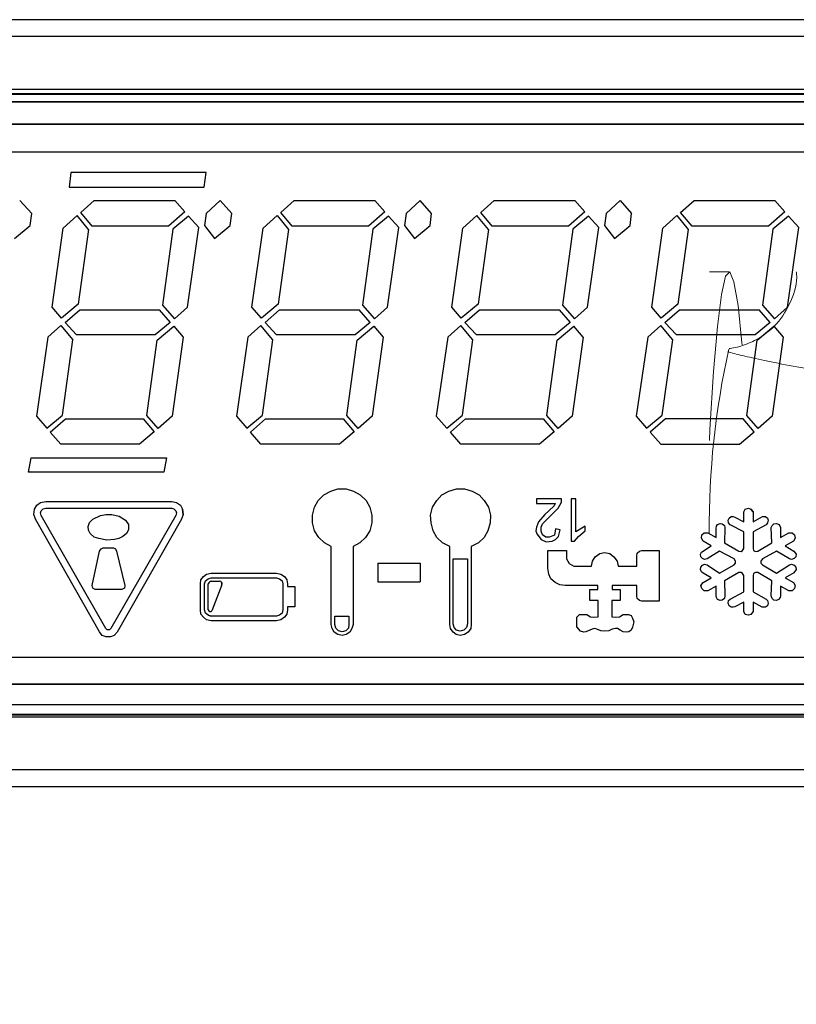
# Model space of a CAD drawing. Header units: millimetres. Extents: x -848 to 77789, y -17557 to 12238.
# Tile 16 of 79: x 71373 to 71474, y -12398 to -12271. Entities that reach past the tile are written whole.
import ezdxf
from ezdxf import colors
from ezdxf.entities.mleader import LeaderData, LeaderLine
from ezdxf.math import Vec2, Vec3

# ---------------------------------------------------------------- set-up
doc = ezdxf.new("R2010")
doc.units = ezdxf.units.MM
doc.layers.add('RR_IWK_opisy_piony', color=7, linetype='Continuous', lineweight=13)
doc.styles.add('Garamond', font='GARA.TTF')

# ---------------------------------------------------------------- blocks, each defined once
blk = doc.blocks.new('A$C661458EC')
at = {"color": 7, "linetype": 'Continuous', "lineweight": 25}
for p, q in [((3.5722, -5.3723), (-3.6694, -5.3723)), ((3.5839, -5.4206), (-3.6811, -5.4206)), ((-2.7661, -5.5715), (2.6689, -5.5715)), ((-2.7626, -5.5839), (2.6654, -5.5839)), ((2.6654, -5.5865), (-2.7626, -5.5865)), ((-2.8814, -5.6079), (2.7838, -5.6079)), ((2.7838, -5.6079), (-2.8814, -5.6079)), ((-2.7736, -5.6723), (2.6764, -5.6723)), ((2.6764, -5.6723), (-2.7736, -5.6723)), ((2.6764, -5.7526), (-2.7736, -5.7526)), ((-0.4923, -5.8106), (-0.4969, -5.8527)), ((-0.1035, -5.8106), (-0.4923, -5.8106)), ((-0.1099, -5.8527), (-0.1035, -5.8106)), ((-0.4969, -5.8527), (-0.1099, -5.8527)), ((-0.6388, -5.8912), (-0.6043, -5.9285)), ((-0.4637, -5.9256), (-0.4251, -5.8912)), ((-0.4251, -5.8912), (-0.1934, -5.8912)), ((-0.1648, -5.9239), (-0.1934, -5.8912)), ((-0.0632, -5.8912), (-0.1035, -5.9285)), ((-0.0305, -5.9285), (-0.0632, -5.8912)), ((0.1101, -5.9256), (0.1487, -5.8912)), ((0.1487, -5.8912), (0.3804, -5.8912)), ((0.3804, -5.8912), (0.409, -5.9239)), ((0.5106, -5.8912), (0.4703, -5.9285)), ((0.5433, -5.9285), (0.5106, -5.8912)), ((0.684, -5.9256), (0.7225, -5.8912)), ((0.7225, -5.8912), (0.9542, -5.8912)), ((0.9542, -5.8912), (0.9828, -5.9239)), ((1.0844, -5.8912), (1.0441, -5.9285)), ((1.0844, -5.8912), (1.1171, -5.9285)), ((1.2578, -5.9256), (1.2963, -5.8912)), ((1.2963, -5.8912), (1.528, -5.8912)), ((1.528, -5.8912), (1.5566, -5.9239)), ((-0.609, -5.963), (-0.6043, -5.9285)), ((-0.431, -5.9647), (-0.4637, -5.9256)), ((-0.1648, -5.9239), (-0.2115, -5.9647)), ((-0.1035, -5.9285), (-0.1082, -5.963)), ((-0.0352, -5.963), (-0.0305, -5.9285)), ((0.1428, -5.9647), (0.1101, -5.9256)), ((0.409, -5.9239), (0.3623, -5.9647)), ((0.4703, -5.9285), (0.4656, -5.963)), ((0.5386, -5.963), (0.5433, -5.9285)), ((0.7166, -5.9647), (0.684, -5.9256)), ((0.9828, -5.9239), (0.9361, -5.9647)), ((1.0441, -5.9285), (1.0394, -5.963)), ((1.113, -5.963), (1.1171, -5.9285)), ((1.2905, -5.9647), (1.2578, -5.9256)), ((1.5566, -5.9239), (1.5099, -5.9647)), ((-0.5144, -5.9706), (-0.4742, -5.9344)), ((-0.4415, -5.9747), (-0.4742, -5.9344)), ((-0.1543, -5.9361), (-0.1992, -5.9735)), ((-0.1245, -5.9688), (-0.1543, -5.9361)), ((0.0594, -5.9706), (0.0996, -5.9344)), ((0.0996, -5.9344), (0.1323, -5.9747)), ((0.4195, -5.9361), (0.3746, -5.9735)), ((0.4493, -5.9688), (0.4195, -5.9361)), ((0.6332, -5.9706), (0.6734, -5.9344)), ((0.7061, -5.9747), (0.6734, -5.9344)), ((0.9933, -5.9361), (0.9484, -5.9735)), ((0.9933, -5.9361), (1.0231, -5.9688)), ((1.207, -5.9706), (1.2473, -5.9344)), ((1.2473, -5.9344), (1.2799, -5.9747)), ((1.5671, -5.9361), (1.5222, -5.9735)), ((1.5671, -5.9361), (1.5969, -5.9688)), ((-0.6534, -6.0003), (-0.609, -5.963)), ((-0.546, -6.1976), (-0.5144, -5.9706)), ((-0.4415, -5.9747), (-0.4713, -6.1889)), ((-0.2115, -5.9647), (-0.431, -5.9647)), ((-0.1992, -5.9735), (-0.229, -6.1918)), ((-0.1572, -6.1976), (-0.1245, -5.9688)), ((-0.1082, -5.963), (-0.0796, -6.0003)), ((-0.0796, -6.0003), (-0.0352, -5.963)), ((0.0278, -6.1976), (0.0594, -5.9706)), ((0.1323, -5.9747), (0.1026, -6.1889)), ((0.3623, -5.9647), (0.1428, -5.9647)), ((0.3746, -5.9735), (0.3448, -6.1918)), ((0.4166, -6.1976), (0.4493, -5.9688)), ((0.4656, -5.963), (0.4942, -6.0003)), ((0.4942, -6.0003), (0.5386, -5.963)), ((0.6016, -6.1976), (0.6332, -5.9706)), ((0.7061, -5.9747), (0.6764, -6.1889)), ((0.9361, -5.9647), (0.7166, -5.9647)), ((0.9484, -5.9735), (0.9186, -6.1918)), ((0.9904, -6.1976), (1.0231, -5.9688)), ((1.0394, -5.963), (1.068, -6.0003)), ((1.068, -6.0003), (1.113, -5.963)), ((1.1755, -6.1976), (1.207, -5.9706)), ((1.2799, -5.9747), (1.2502, -6.1889)), ((1.5099, -5.9647), (1.2905, -5.9647)), ((1.5222, -5.9735), (1.4924, -6.1918)), ((1.5642, -6.1976), (1.5969, -5.9688)), ((-0.5191, -6.2292), (-0.546, -6.1976)), ((-0.4713, -6.1889), (-0.5191, -6.2292)), ((-0.5086, -6.2408), (-0.4666, -6.2052)), ((-0.4666, -6.2052), (-0.2383, -6.2052)), ((-0.2383, -6.2052), (-0.2068, -6.2408)), ((-0.229, -6.1918), (-0.1946, -6.2303)), ((-0.1946, -6.2303), (-0.1572, -6.1976)), ((0.0547, -6.2292), (0.0278, -6.1976)), ((0.1026, -6.1889), (0.0547, -6.2292)), ((0.0652, -6.2408), (0.1072, -6.2052)), ((0.1072, -6.2052), (0.3355, -6.2052)), ((0.367, -6.2408), (0.3355, -6.2052)), ((0.3448, -6.1918), (0.3792, -6.2303)), ((0.3792, -6.2303), (0.4166, -6.1976)), ((0.6285, -6.2292), (0.6016, -6.1976)), ((0.6764, -6.1889), (0.6285, -6.2292)), ((0.639, -6.2408), (0.681, -6.2052)), ((0.681, -6.2052), (0.9093, -6.2052)), ((0.9093, -6.2052), (0.9408, -6.2408)), ((0.9186, -6.1918), (0.9531, -6.2303)), ((0.9531, -6.2303), (0.9904, -6.1976)), ((1.2023, -6.2292), (1.1755, -6.1976)), ((1.2502, -6.1889), (1.2023, -6.2292)), ((1.2128, -6.2408), (1.2548, -6.2052)), ((1.2548, -6.2052), (1.4831, -6.2052)), ((1.5146, -6.2408), (1.4831, -6.2052)), ((1.4924, -6.1918), (1.5269, -6.2303)), ((1.5269, -6.2303), (1.5642, -6.1976)), ((-0.4759, -6.277), (-0.5086, -6.2408)), ((-0.2068, -6.2408), (-0.25, -6.277)), ((0.0979, -6.277), (0.0652, -6.2408)), ((0.367, -6.2408), (0.3238, -6.277)), ((0.6717, -6.277), (0.639, -6.2408)), ((0.9408, -6.2408), (0.8976, -6.277)), ((1.2455, -6.277), (1.2128, -6.2408)), ((1.5146, -6.2408), (1.4714, -6.277)), ((-0.5209, -6.2502), (-0.5582, -6.2829)), ((-0.5209, -6.2502), (-0.4864, -6.2905)), ((-0.2442, -6.2916), (-0.1963, -6.2514)), ((-0.1963, -6.2514), (-0.1695, -6.2829)), ((0.0529, -6.2502), (0.0156, -6.2829)), ((0.0874, -6.2905), (0.0529, -6.2502)), ((0.3296, -6.2916), (0.3775, -6.2514)), ((0.3775, -6.2514), (0.4043, -6.2829)), ((0.6273, -6.2502), (0.59, -6.2829)), ((0.6612, -6.2905), (0.6273, -6.2502)), ((0.9034, -6.2916), (0.9513, -6.2514)), ((0.9782, -6.2829), (0.9513, -6.2514)), ((1.2011, -6.2502), (1.1638, -6.2829)), ((1.235, -6.2905), (1.2011, -6.2502)), ((1.4772, -6.2916), (1.5251, -6.2514)), ((1.5251, -6.2514), (1.552, -6.2829)), ((-0.5582, -6.2829), (-0.5909, -6.5099)), ((-0.5162, -6.507), (-0.4864, -6.2905)), ((-0.25, -6.277), (-0.4759, -6.277)), ((-0.274, -6.5082), (-0.2442, -6.2916)), ((-0.1695, -6.2829), (-0.201, -6.5099)), ((0.0156, -6.2829), (-0.0171, -6.5099)), ((0.0576, -6.507), (0.0874, -6.2905)), ((0.3238, -6.277), (0.0979, -6.277)), ((0.2999, -6.5082), (0.3296, -6.2916)), ((0.4043, -6.2829), (0.3728, -6.5099)), ((0.59, -6.2829), (0.5567, -6.5099)), ((0.6314, -6.507), (0.6612, -6.2905)), ((0.8976, -6.277), (0.6717, -6.277)), ((0.8737, -6.5082), (0.9034, -6.2916)), ((0.9782, -6.2829), (0.9466, -6.5099)), ((1.1638, -6.2829), (1.1305, -6.5099)), ((1.2052, -6.507), (1.235, -6.2905)), ((1.4714, -6.277), (1.2455, -6.277)), ((1.4475, -6.5082), (1.4772, -6.2916)), ((1.552, -6.2829), (1.5204, -6.5099)), ((-0.5909, -6.5099), (-0.5611, -6.5444)), ((-0.5611, -6.5444), (-0.5162, -6.507)), ((-0.5518, -6.5561), (-0.5074, -6.5175)), ((-0.5074, -6.5175), (-0.2845, -6.5175)), ((-0.2845, -6.5175), (-0.2529, -6.5549)), ((-0.2413, -6.5456), (-0.274, -6.5082)), ((-0.201, -6.5099), (-0.2413, -6.5456)), ((-0.0171, -6.5099), (0.0127, -6.5444)), ((0.0127, -6.5444), (0.0576, -6.507)), ((0.0232, -6.5561), (0.0669, -6.5175)), ((0.0669, -6.5175), (0.2894, -6.5175)), ((0.2894, -6.5175), (0.3209, -6.5549)), ((0.3325, -6.5456), (0.2999, -6.5082)), ((0.3728, -6.5099), (0.3325, -6.5456)), ((0.5567, -6.5099), (0.5865, -6.5444)), ((0.5865, -6.5444), (0.6314, -6.507)), ((0.597, -6.5561), (0.6408, -6.5175)), ((0.6408, -6.5175), (0.8632, -6.5175)), ((0.8632, -6.5175), (0.8947, -6.5549)), ((0.9064, -6.5456), (0.8737, -6.5082)), ((0.9466, -6.5099), (0.9064, -6.5456)), ((1.1305, -6.5099), (1.1603, -6.5444)), ((1.1603, -6.5444), (1.2052, -6.507)), ((1.2146, -6.5175), (1.1708, -6.5561)), ((1.437, -6.5175), (1.2146, -6.5175)), ((1.4685, -6.5549), (1.437, -6.5175)), ((1.4802, -6.5456), (1.4475, -6.5082)), ((1.5204, -6.5099), (1.4802, -6.5456)), ((-0.5209, -6.5905), (-0.5518, -6.5561)), ((-0.2529, -6.5549), (-0.295, -6.5905)), ((0.0529, -6.5905), (0.0232, -6.5561)), ((0.3209, -6.5549), (0.2788, -6.5905)), ((0.6273, -6.5905), (0.597, -6.5561)), ((0.8947, -6.5549), (0.8527, -6.5905)), ((1.1708, -6.5561), (1.2011, -6.5905)), ((1.4265, -6.5905), (1.4685, -6.5549)), ((-0.295, -6.5905), (-0.5209, -6.5905)), ((0.2788, -6.5905), (0.0529, -6.5905)), ((0.8527, -6.5905), (0.6273, -6.5905)), ((1.2011, -6.5905), (1.4265, -6.5905)), ((-0.6131, -6.6711), (-0.6055, -6.6296)), ((-0.6055, -6.6296), (-0.2173, -6.6296)), ((-0.2173, -6.6296), (-0.2249, -6.6711)), ((-0.2249, -6.6711), (-0.6131, -6.6711)), ((0.2537, -6.7253), (0.2742, -6.7189)), ((0.2742, -6.7189), (0.2981, -6.7189)), ((0.2981, -6.7189), (0.3191, -6.7253)), ((0.5929, -6.7253), (0.6151, -6.7189)), ((0.6151, -6.7189), (0.6373, -6.7189)), ((0.6373, -6.7189), (0.66, -6.7253)), ((0.207, -6.7715), (0.2176, -6.7522)), ((0.2176, -6.7522), (0.2339, -6.7359)), ((0.2339, -6.7359), (0.2537, -6.7253)), ((0.3191, -6.7253), (0.3384, -6.7359)), ((0.3384, -6.7359), (0.3553, -6.7522)), ((0.3553, -6.7522), (0.3658, -6.7715)), ((0.5462, -6.7715), (0.5585, -6.7522)), ((0.5585, -6.7522), (0.573, -6.7359)), ((0.573, -6.7359), (0.5929, -6.7253)), ((0.66, -6.7253), (0.6793, -6.7359)), ((0.6793, -6.7359), (0.6945, -6.7522)), ((0.6945, -6.7522), (0.7061, -6.7715)), ((0.8439, -6.7475), (0.8439, -6.761)), ((0.9157, -6.7475), (0.8439, -6.7475)), ((0.9157, -6.7563), (0.9157, -6.7475)), ((0.9437, -6.7475), (0.9437, -6.8684)), ((0.9571, -6.7475), (0.9437, -6.7475)), ((0.9571, -6.8415), (0.9571, -6.7475)), ((-0.5985, -6.7925), (-0.5968, -6.7773)), ((-0.5968, -6.7773), (-0.5892, -6.7656)), ((-0.5892, -6.7656), (-0.5787, -6.758)), ((-0.5787, -6.758), (-0.5641, -6.7551)), ((-0.5775, -6.782), (-0.5717, -6.7761)), ((-0.5717, -6.7761), (-0.5641, -6.7744)), ((-0.5641, -6.7551), (-0.2022, -6.7551)), ((-0.5641, -6.7744), (-0.2022, -6.7744)), ((-0.2022, -6.7551), (-0.1887, -6.758)), ((-0.2022, -6.7744), (-0.1963, -6.7761)), ((-0.1963, -6.7761), (-0.1905, -6.782)), ((-0.1887, -6.758), (-0.1771, -6.7656)), ((-0.1771, -6.7656), (-0.1712, -6.7773)), ((-0.1712, -6.7773), (-0.1695, -6.7925)), ((-0.1695, -6.7925), (-0.1712, -6.7773)), ((0.2012, -6.7936), (0.207, -6.7715)), ((0.3658, -6.7715), (0.3717, -6.7936)), ((0.5404, -6.7936), (0.5462, -6.7715)), ((0.7061, -6.7715), (0.712, -6.7936)), ((0.8439, -6.761), (0.8976, -6.761)), ((0.8614, -6.8193), (0.9064, -6.7744)), ((0.8947, -6.7668), (0.8795, -6.782)), ((0.8976, -6.761), (0.8947, -6.7668)), ((0.9064, -6.7744), (0.9157, -6.7563)), ((1.4387, -6.7849), (1.4428, -6.7773)), ((1.4428, -6.7773), (1.4521, -6.7744)), ((1.4521, -6.7744), (1.4591, -6.7773)), ((1.4591, -6.7773), (1.4656, -6.7849)), ((1.4656, -6.7849), (1.4591, -6.7773)), ((-0.5938, -6.8059), (-0.5985, -6.7925)), ((-0.41, -7.1287), (-0.5938, -6.8059)), ((-0.5787, -6.7878), (-0.5775, -6.782)), ((-0.5775, -6.7954), (-0.5787, -6.7878)), ((-0.3919, -7.1194), (-0.5775, -6.7954)), ((-0.4386, -6.8147), (-0.4292, -6.8059)), ((-0.4292, -6.8059), (-0.407, -6.7954)), ((-0.407, -6.7954), (-0.3907, -6.7925)), ((-0.3907, -6.7925), (-0.3744, -6.7925)), ((-0.1905, -6.7954), (-0.3773, -7.1194)), ((-0.3744, -6.7925), (-0.3533, -6.7966)), ((-0.1741, -6.8059), (-0.3592, -7.1299)), ((-0.3533, -6.7966), (-0.3352, -6.8088)), ((-0.3352, -6.8088), (-0.3265, -6.8205)), ((-0.1905, -6.782), (-0.1887, -6.7878)), ((-0.1887, -6.7878), (-0.1905, -6.7954)), ((-0.1695, -6.7925), (-0.1741, -6.8059)), ((0.2012, -6.8164), (0.2012, -6.7936)), ((0.3717, -6.7936), (0.3717, -6.8164)), ((0.5421, -6.8164), (0.5404, -6.7936)), ((0.712, -6.7936), (0.7108, -6.8164)), ((0.8678, -6.7925), (0.8497, -6.8135)), ((0.8795, -6.782), (0.8678, -6.7925)), ((1.3938, -6.8088), (1.3967, -6.803)), ((1.3949, -6.8164), (1.3938, -6.8088)), ((1.3967, -6.803), (1.4025, -6.7983)), ((1.4025, -6.7983), (1.4084, -6.7983)), ((1.4084, -6.7983), (1.413, -6.8001)), ((1.413, -6.8001), (1.4387, -6.8135)), ((1.4387, -6.8135), (1.4387, -6.7849)), ((1.4656, -6.7849), (1.4656, -6.8135)), ((1.4656, -6.8135), (1.4926, -6.7983)), ((1.4926, -6.7983), (1.5012, -6.7983)), ((1.5012, -6.7983), (1.507, -6.803)), ((1.507, -6.803), (1.5088, -6.8088)), ((1.5088, -6.8088), (1.507, -6.8164)), ((-0.4426, -6.8269), (-0.4386, -6.8147)), ((-0.4415, -6.8374), (-0.4426, -6.8269)), ((-0.3265, -6.8357), (-0.3323, -6.8462)), ((-0.3265, -6.8205), (-0.3265, -6.8357)), ((0.207, -6.8386), (0.2012, -6.8164)), ((0.3717, -6.8164), (0.3658, -6.8386)), ((0.5479, -6.8386), (0.5421, -6.8164)), ((0.7108, -6.8164), (0.705, -6.8386)), ((0.8439, -6.8281), (0.8421, -6.8386)), ((0.8497, -6.8135), (0.8439, -6.8281)), ((0.8573, -6.8281), (0.8614, -6.8193)), ((0.8573, -6.8403), (0.8573, -6.8281)), ((0.8988, -6.8328), (0.8955, -6.851)), ((0.9122, -6.8357), (0.8988, -6.8328)), ((0.9078, -6.8553), (0.9122, -6.8357)), ((0.984, -6.8252), (0.9571, -6.8415)), ((0.984, -6.8386), (0.984, -6.8252)), ((1.3593, -6.831), (1.3605, -6.8252)), ((1.3593, -6.8579), (1.3593, -6.831)), ((1.3605, -6.8252), (1.364, -6.8205)), ((1.364, -6.8205), (1.371, -6.8176)), ((1.371, -6.8176), (1.3774, -6.8193)), ((1.3774, -6.8193), (1.3833, -6.824)), ((1.3833, -6.824), (1.3844, -6.8298)), ((1.3844, -6.8298), (1.3833, -6.873)), ((1.3996, -6.8222), (1.3949, -6.8164)), ((1.4387, -6.8415), (1.3996, -6.8222)), ((1.5029, -6.8222), (1.4656, -6.8415)), ((1.507, -6.8164), (1.5029, -6.8222)), ((1.5175, -6.8298), (1.5204, -6.824)), ((1.5193, -6.873), (1.5175, -6.8298)), ((1.5204, -6.824), (1.5251, -6.8193)), ((1.5251, -6.8193), (1.5327, -6.8176)), ((1.5327, -6.8176), (1.5403, -6.8205)), ((1.5403, -6.8205), (1.5444, -6.8295)), ((1.5444, -6.8295), (1.5444, -6.8579)), ((-0.4368, -6.8462), (-0.4415, -6.8374)), ((-0.4251, -6.8567), (-0.4368, -6.8462)), ((-0.4117, -6.8614), (-0.4251, -6.8567)), ((-0.3889, -6.8654), (-0.4117, -6.8614)), ((-0.3668, -6.8643), (-0.3889, -6.8654)), ((-0.3545, -6.8614), (-0.3668, -6.8643)), ((-0.3428, -6.8549), (-0.3545, -6.8614)), ((-0.3323, -6.8462), (-0.3428, -6.8549)), ((0.2193, -6.8579), (0.207, -6.8386)), ((0.2356, -6.873), (0.2193, -6.8579)), ((0.3536, -6.8579), (0.3372, -6.873)), ((0.3658, -6.8386), (0.3536, -6.8579)), ((0.5585, -6.8579), (0.5479, -6.8386)), ((0.5748, -6.873), (0.5585, -6.8579)), ((0.6945, -6.8579), (0.6781, -6.873)), ((0.705, -6.8386), (0.6945, -6.8579)), ((0.8421, -6.8386), (0.8451, -6.8479)), ((0.8451, -6.8479), (0.8573, -6.8643)), ((0.8614, -6.8508), (0.8573, -6.8403)), ((0.8573, -6.8643), (0.8719, -6.8701)), ((0.8707, -6.8567), (0.8614, -6.8508)), ((0.8813, -6.8567), (0.8707, -6.8567)), ((0.8955, -6.851), (0.8813, -6.8567)), ((0.8888, -6.8684), (0.8988, -6.8643)), ((0.8988, -6.8643), (0.9078, -6.8553)), ((0.9531, -6.8684), (0.9647, -6.8549)), ((0.9647, -6.8549), (0.984, -6.8386)), ((1.3173, -6.8596), (1.3191, -6.8508)), ((1.322, -6.8684), (1.3173, -6.8596)), ((1.3191, -6.8508), (1.3249, -6.8444)), ((1.3249, -6.8444), (1.3354, -6.8444)), ((1.3354, -6.8444), (1.3593, -6.8579)), ((1.4387, -6.8894), (1.4387, -6.8415)), ((1.4656, -6.8415), (1.4656, -6.8894)), ((1.5444, -6.8579), (1.5683, -6.8444)), ((1.5683, -6.8444), (1.5776, -6.8444)), ((1.5776, -6.8444), (1.5847, -6.8508)), ((1.5864, -6.8596), (1.5817, -6.8684)), ((1.5847, -6.8508), (1.5864, -6.8596)), ((-0.41, -6.897), (-0.4053, -6.8911)), ((-0.4053, -6.8911), (-0.3995, -6.8882)), ((-0.3995, -6.8882), (-0.3697, -6.8882)), ((-0.3697, -6.8882), (-0.3638, -6.8911)), ((-0.3638, -6.8911), (-0.3609, -6.897)), ((0.2549, -6.8835), (0.2356, -6.873)), ((0.2549, -7.1077), (0.2549, -6.8835)), ((0.3372, -6.873), (0.318, -6.8835)), ((0.318, -6.8835), (0.318, -7.1077)), ((0.5958, -6.8835), (0.5748, -6.873)), ((0.5958, -7.1077), (0.5958, -6.8835)), ((0.6781, -6.873), (0.6571, -6.8835)), ((0.6571, -6.8835), (0.6571, -7.1077)), ((0.8719, -6.8701), (0.8888, -6.8684)), ((0.9437, -6.8684), (0.9531, -6.8684)), ((1.3173, -6.8999), (1.3459, -6.8818)), ((1.3459, -6.8818), (1.322, -6.8684)), ((1.3833, -6.873), (1.4253, -6.897)), ((1.4352, -6.8952), (1.4387, -6.8894)), ((1.4656, -6.8894), (1.4667, -6.8952)), ((1.479, -6.897), (1.5193, -6.873)), ((1.5817, -6.8684), (1.5578, -6.8818)), ((1.5578, -6.8818), (1.5829, -6.8977)), ((-0.431, -6.9956), (-0.41, -6.897)), ((-0.3609, -6.897), (-0.337, -6.9956)), ((0.6046, -7.1059), (0.6046, -6.9191)), ((0.6046, -6.9191), (0.6466, -6.9191)), ((0.6466, -6.9191), (0.6466, -7.1059)), ((0.8766, -6.946), (0.8766, -6.8952)), ((0.8766, -6.8952), (0.9303, -6.8952)), ((0.9303, -6.8952), (0.9303, -6.9191)), ((0.9303, -6.9191), (0.9379, -6.9326)), ((1.005, -6.9256), (1.0126, -6.9133)), ((1.0126, -6.9133), (1.026, -6.9045)), ((1.026, -6.9045), (1.0394, -6.9016)), ((1.0394, -6.9016), (1.0546, -6.9045)), ((1.0546, -6.9045), (1.0663, -6.9133)), ((1.0663, -6.9133), (1.0756, -6.9256)), ((1.1323, -6.9104), (1.1334, -6.9028)), ((1.1323, -6.9402), (1.1323, -6.9104)), ((1.1334, -6.9028), (1.1398, -6.897)), ((1.1398, -6.897), (1.1469, -6.8952)), ((1.1469, -6.8952), (1.1965, -6.8952)), ((1.1965, -6.8952), (1.1965, -7.0406)), ((1.3144, -6.9057), (1.3173, -6.8999)), ((1.3161, -6.9133), (1.3144, -6.9057)), ((1.3202, -6.918), (1.3161, -6.9133)), ((1.3266, -6.9209), (1.3202, -6.918)), ((1.3336, -6.9191), (1.3266, -6.9209)), ((1.3698, -6.897), (1.3336, -6.9191)), ((1.4119, -6.9191), (1.3698, -6.897)), ((1.4148, -6.9256), (1.4119, -6.9191)), ((1.4253, -6.897), (1.4311, -6.8987)), ((1.4311, -6.8987), (1.4352, -6.8952)), ((1.4667, -6.8952), (1.4726, -6.8987)), ((1.4726, -6.8987), (1.479, -6.897)), ((1.4924, -6.9191), (1.4878, -6.9256)), ((1.5327, -6.897), (1.4924, -6.9191)), ((1.5701, -6.9191), (1.5327, -6.897)), ((1.5759, -6.9209), (1.5701, -6.9191)), ((1.5835, -6.918), (1.5759, -6.9209)), ((1.5829, -6.8977), (1.5893, -6.9057)), ((1.5882, -6.9133), (1.5835, -6.918)), ((1.5893, -6.9057), (1.5882, -6.9133)), ((0.3892, -6.9314), (0.5106, -6.9314)), ((0.3892, -6.9314), (0.3892, -6.9851)), ((0.5106, -6.9314), (0.5106, -6.9851)), ((0.8795, -6.9629), (0.8766, -6.946)), ((0.9379, -6.9326), (0.9513, -6.9402)), ((0.9513, -6.9402), (1.0021, -6.9402)), ((1.0021, -6.9402), (1.005, -6.9256)), ((1.0756, -6.9256), (1.0786, -6.9402)), ((1.0786, -6.9402), (1.1323, -6.9402)), ((1.3144, -6.9495), (1.3161, -6.9431)), ((1.3173, -6.9565), (1.3144, -6.9495)), ((1.3161, -6.9431), (1.3202, -6.9372)), ((1.3202, -6.9372), (1.3266, -6.9343)), ((1.3266, -6.9343), (1.3336, -6.9361)), ((1.3336, -6.9361), (1.3698, -6.96)), ((1.3698, -6.96), (1.4119, -6.9361)), ((1.4119, -6.9361), (1.4148, -6.9314)), ((1.4148, -6.9314), (1.4148, -6.9256)), ((1.4878, -6.9256), (1.4878, -6.9314)), ((1.4878, -6.9314), (1.4924, -6.9361)), ((1.4924, -6.9361), (1.5327, -6.96)), ((1.5327, -6.96), (1.5701, -6.9361)), ((1.5701, -6.9361), (1.5759, -6.9343)), ((1.5759, -6.9343), (1.5835, -6.9372)), ((1.5893, -6.9495), (1.5827, -6.9595)), ((1.5835, -6.9372), (1.5882, -6.9431)), ((1.5882, -6.9431), (1.5893, -6.9495)), ((-0.1187, -6.9793), (-0.1111, -6.9699)), ((-0.1111, -6.9699), (-0.1023, -6.9629)), ((-0.1053, -6.9822), (-0.0977, -6.9763)), ((-0.1023, -6.9629), (-0.0889, -6.96)), ((-0.0977, -6.9763), (-0.0889, -6.9734)), ((-0.0889, -6.96), (0.0979, -6.96)), ((-0.0889, -6.9734), (0.0979, -6.9734)), ((0.0979, -6.96), (0.1101, -6.9629)), ((0.0979, -6.9734), (0.1072, -6.9763)), ((0.1072, -6.9763), (0.1142, -6.9822)), ((0.1101, -6.9629), (0.1207, -6.9699)), ((0.1207, -6.9699), (0.1277, -6.9793)), ((0.8853, -6.9763), (0.8795, -6.9629)), ((0.8976, -6.9869), (0.8853, -6.9763)), ((1.322, -6.96), (1.3173, -6.9565)), ((1.3459, -6.9734), (1.322, -6.96)), ((1.322, -6.9869), (1.3459, -6.9734)), ((1.4253, -6.9583), (1.3833, -6.9822)), ((1.4311, -6.9583), (1.4253, -6.9583)), ((1.4352, -6.9612), (1.4311, -6.9583)), ((1.4387, -6.967), (1.4352, -6.9612)), ((1.4387, -7.0137), (1.4387, -6.967)), ((1.4667, -6.9612), (1.4656, -6.967)), ((1.4656, -6.967), (1.4656, -7.0137)), ((1.4726, -6.9583), (1.4667, -6.9612)), ((1.479, -6.9583), (1.4726, -6.9583)), ((1.5193, -6.9822), (1.479, -6.9583)), ((1.5827, -6.9595), (1.5578, -6.9734)), ((1.5578, -6.9734), (1.5817, -6.9869)), ((-0.4292, -7.0032), (-0.431, -6.9956)), ((-0.4222, -7.0073), (-0.4292, -7.0032)), ((-0.3382, -7.0032), (-0.3458, -7.0073)), ((-0.337, -6.9956), (-0.3382, -7.0032)), ((-0.1198, -6.9909), (-0.1187, -6.9793)), ((-0.1198, -7.0657), (-0.1198, -6.9909)), ((-0.1082, -6.9909), (-0.1053, -6.9822)), ((-0.1082, -7.0657), (-0.1082, -6.9909)), ((-0.0977, -7.0657), (-0.0977, -6.9909)), ((-0.0889, -6.9834), (-0.065, -6.9834)), ((-0.0591, -6.9939), (-0.0872, -7.0686)), ((0.1142, -6.9822), (0.116, -6.9909)), ((0.116, -6.9909), (0.116, -7.0657)), ((0.1277, -6.9793), (0.1294, -6.9909)), ((0.1294, -6.9909), (0.1294, -6.9985)), ((0.1294, -6.9985), (0.1504, -6.9985)), ((0.1504, -6.9985), (0.1504, -7.0569)), ((0.3892, -6.9851), (0.5106, -6.9851)), ((0.911, -6.9939), (0.8976, -6.9869)), ((0.9262, -6.9956), (0.911, -6.9939)), ((1.0202, -6.9956), (0.9262, -6.9956)), ((1.0202, -7.0073), (1.0202, -6.9956)), ((1.1323, -6.9956), (1.0616, -6.9956)), ((1.0616, -6.9956), (1.0616, -7.0073)), ((1.1323, -7.0254), (1.1323, -6.9956)), ((1.3161, -6.9956), (1.322, -6.9869)), ((1.3191, -7.0044), (1.3161, -6.9956)), ((1.3249, -7.0108), (1.3191, -7.0044)), ((1.3593, -6.9974), (1.3354, -7.0108)), ((1.3593, -7.0254), (1.3593, -6.9974)), ((1.3833, -6.9822), (1.3844, -7.0254)), ((1.5175, -7.0254), (1.5193, -6.9822)), ((1.5683, -7.0108), (1.5444, -6.9974)), ((1.5444, -6.9974), (1.5444, -7.0254)), ((1.5847, -7.0044), (1.5776, -7.0108)), ((1.5817, -6.9869), (1.5864, -6.9956)), ((1.5864, -6.9956), (1.5847, -7.0044)), ((-0.3458, -7.0073), (-0.4222, -7.0073)), ((0.9974, -7.0388), (0.9974, -7.0073)), ((0.9974, -7.0073), (1.0202, -7.0073)), ((1.0616, -7.0073), (1.0844, -7.0073)), ((1.0844, -7.0073), (1.0844, -7.0388)), ((1.1334, -7.033), (1.1323, -7.0254)), ((1.1398, -7.0388), (1.1334, -7.033)), ((1.3354, -7.0108), (1.3249, -7.0108)), ((1.3605, -7.0301), (1.3593, -7.0254)), ((1.364, -7.0359), (1.3605, -7.0301)), ((1.3833, -7.033), (1.3774, -7.0376)), ((1.3844, -7.0254), (1.3833, -7.033)), ((1.3949, -7.0388), (1.3996, -7.0347)), ((1.3996, -7.0347), (1.4387, -7.0137)), ((1.4656, -7.0137), (1.5029, -7.0347)), ((1.5029, -7.0347), (1.507, -7.0388)), ((1.5204, -7.033), (1.5175, -7.0254)), ((1.5251, -7.0376), (1.5204, -7.033)), ((1.5432, -7.0301), (1.5385, -7.0359)), ((1.5444, -7.0254), (1.5432, -7.0301)), ((1.5776, -7.0108), (1.5683, -7.0108)), ((0.1294, -7.0569), (0.1294, -7.0657)), ((0.1504, -7.0569), (0.1294, -7.0569)), ((1.0214, -7.0388), (0.9974, -7.0388)), ((1.0214, -7.0855), (1.0214, -7.0388)), ((1.0844, -7.0388), (1.0605, -7.0388)), ((1.0605, -7.0388), (1.0605, -7.0855)), ((1.1469, -7.0406), (1.1398, -7.0388)), ((1.1965, -7.0406), (1.1469, -7.0406)), ((1.371, -7.0388), (1.364, -7.0359)), ((1.3774, -7.0376), (1.371, -7.0388)), ((1.3938, -7.0464), (1.3949, -7.0388)), ((1.3967, -7.054), (1.3938, -7.0464)), ((1.4025, -7.0581), (1.3967, -7.054)), ((1.4084, -7.0581), (1.4025, -7.0581)), ((1.413, -7.0569), (1.4084, -7.0581)), ((1.4387, -7.0435), (1.413, -7.0569)), ((1.4387, -7.0703), (1.4387, -7.0435)), ((1.4916, -7.0581), (1.4656, -7.0435)), ((1.4656, -7.0435), (1.4656, -7.0703)), ((1.5012, -7.0581), (1.4916, -7.0581)), ((1.507, -7.054), (1.5012, -7.0581)), ((1.507, -7.0388), (1.5088, -7.0464)), ((1.5088, -7.0464), (1.507, -7.054)), ((1.5327, -7.0388), (1.5251, -7.0376)), ((1.5385, -7.0359), (1.5327, -7.0388)), ((-0.1187, -7.0779), (-0.1198, -7.0657)), ((-0.1111, -7.0867), (-0.1187, -7.0779)), ((-0.1023, -7.0943), (-0.1111, -7.0867)), ((-0.1053, -7.075), (-0.1082, -7.0657)), ((-0.0977, -7.0808), (-0.1053, -7.075)), ((-0.0889, -7.0838), (-0.0977, -7.0808)), ((-0.0977, -7.0808), (-0.0889, -7.0838)), ((0.0979, -7.0838), (-0.0889, -7.0838)), ((0.1072, -7.0808), (0.0979, -7.0838)), ((0.1142, -7.075), (0.1072, -7.0808)), ((0.1207, -7.0867), (0.1101, -7.0943)), ((0.116, -7.0657), (0.1142, -7.075)), ((0.1277, -7.0779), (0.1207, -7.0867)), ((0.1294, -7.0657), (0.1277, -7.0779)), ((0.2654, -7.1077), (0.2654, -7.0838)), ((0.2654, -7.0838), (0.3057, -7.0838)), ((0.3057, -7.0838), (0.3057, -7.1077)), ((0.9601, -7.0867), (0.9676, -7.0791)), ((0.9601, -7.1143), (0.9601, -7.0867)), ((0.9676, -7.0791), (0.9887, -7.0791)), ((0.9887, -7.0791), (0.9992, -7.0855)), ((0.9992, -7.0855), (1.0085, -7.0869)), ((1.0085, -7.0869), (1.0214, -7.0855)), ((1.0605, -7.0855), (1.0716, -7.087)), ((1.0716, -7.087), (1.0826, -7.0855)), ((1.0826, -7.0855), (1.0931, -7.0791)), ((1.0931, -7.0791), (1.1083, -7.0791)), ((1.1083, -7.0791), (1.1159, -7.082)), ((1.1159, -7.082), (1.12, -7.0896)), ((1.12, -7.0896), (1.1233, -7.1001)), ((1.4428, -7.0791), (1.4387, -7.0703)), ((1.4521, -7.0808), (1.4428, -7.0791)), ((1.4591, -7.0791), (1.4521, -7.0808)), ((1.4656, -7.0703), (1.4591, -7.0791)), ((-0.3878, -7.1229), (-0.3919, -7.1194)), ((-0.3773, -7.1194), (-0.3814, -7.1229)), ((-0.0889, -7.0972), (-0.1023, -7.0943)), ((0.0979, -7.0972), (-0.0889, -7.0972)), ((0.1101, -7.0943), (0.0979, -7.0972)), ((0.2578, -7.1194), (0.2549, -7.1077)), ((0.2637, -7.1299), (0.2578, -7.1194)), ((0.2683, -7.1182), (0.2654, -7.1077)), ((0.2759, -7.1258), (0.2683, -7.1182)), ((0.3045, -7.1182), (0.2969, -7.1258)), ((0.3057, -7.1077), (0.3045, -7.1182)), ((0.3145, -7.1194), (0.3086, -7.1299)), ((0.318, -7.1077), (0.3145, -7.1194)), ((0.597, -7.1194), (0.5958, -7.1077)), ((0.6046, -7.1299), (0.597, -7.1194)), ((0.6075, -7.1164), (0.6046, -7.1059)), ((0.6151, -7.124), (0.6075, -7.1164)), ((0.6437, -7.1164), (0.6361, -7.124)), ((0.6466, -7.1059), (0.6437, -7.1164)), ((0.6554, -7.1194), (0.6478, -7.1299)), ((0.6571, -7.1077), (0.6554, -7.1194)), ((0.9706, -7.127), (0.9601, -7.1143)), ((1.0097, -7.1194), (1.0038, -7.1211)), ((1.0173, -7.1211), (1.0097, -7.1194)), ((1.071, -7.1194), (1.0616, -7.1211)), ((1.0768, -7.1194), (1.071, -7.1194)), ((1.0844, -7.124), (1.0768, -7.1194)), ((1.12, -7.1153), (1.1159, -7.124)), ((1.1233, -7.1001), (1.12, -7.1153)), ((-0.4024, -7.1392), (-0.41, -7.1287)), ((-0.3907, -7.1433), (-0.4024, -7.1392)), ((-0.3784, -7.1433), (-0.3907, -7.1433)), ((-0.3814, -7.1229), (-0.3878, -7.1229)), ((-0.3679, -7.1392), (-0.3784, -7.1433)), ((-0.3592, -7.1299), (-0.3679, -7.1392)), ((0.2742, -7.1363), (0.2637, -7.1299)), ((0.2864, -7.1392), (0.2742, -7.1363)), ((0.2864, -7.1287), (0.2759, -7.1258)), ((0.2969, -7.1258), (0.2864, -7.1287)), ((0.2981, -7.1363), (0.2864, -7.1392)), ((0.3086, -7.1299), (0.2981, -7.1363)), ((0.6133, -7.1363), (0.6046, -7.1299)), ((0.6256, -7.1392), (0.6133, -7.1363)), ((0.6256, -7.127), (0.6151, -7.124)), ((0.6361, -7.124), (0.6256, -7.127)), ((0.6373, -7.1363), (0.6256, -7.1392)), ((0.6478, -7.1299), (0.6373, -7.1363)), ((0.9799, -7.1299), (0.9706, -7.127)), ((0.9857, -7.1287), (0.9799, -7.1299)), ((0.9974, -7.124), (0.9857, -7.1287)), ((1.0038, -7.1211), (0.9974, -7.124)), ((1.0289, -7.1258), (1.0173, -7.1211)), ((1.0403, -7.1272), (1.0289, -7.1258)), ((1.0517, -7.1258), (1.0403, -7.1272)), ((1.0616, -7.1211), (1.0517, -7.1258)), ((1.0931, -7.1287), (1.0844, -7.124)), ((1.1037, -7.1299), (1.0931, -7.1287)), ((1.1095, -7.1287), (1.1037, -7.1299)), ((1.1159, -7.124), (1.1095, -7.1287)), ((-2.7736, -7.2012), (2.6764, -7.2012)), ((2.6764, -7.2793), (-2.7736, -7.2793)), ((-2.7736, -7.2793), (2.6764, -7.2793)), ((2.784, -7.3379), (-2.8809, -7.3379)), ((-2.7626, -7.3654), (2.6654, -7.3654)), ((2.6654, -7.368), (-2.7626, -7.368)), ((2.6689, -7.374), (-2.7661, -7.374)), ((-3.5981, -7.5242), (3.5009, -7.5242)), ((3.4854, -7.5733), (-3.5826, -7.5733))]:
    blk.add_line(p, q, dxfattribs=at)
for centre, radius, start, end in [((-0.0846, -6.9972), 0.0145, 107.4158, 154.413), ((-0.0846, -6.9972), 0.0145, 107.4158, 154.413), ((-0.0652, -6.9904), 0.00701, 330.0184, 88.0909), ((-0.0652, -6.9904), 0.00701, 345.9637, 88.0909), ((-0.0919, -7.0653), 0.00577, 183.4867, 325.4651)]:
    blk.add_arc(centre, radius, start, end, dxfattribs=at)
blk = doc.blocks.new('_None')

msp = doc.modelspace()

# ---------------------------------------------------------------- linework, layer by layer
at = {"color": 7, "linetype": 'Continuous', "lineweight": 0}
msp.add_line((71465.03, -12303.49), (71462.5, -12303.49), dxfattribs=at)
at = {"color": 7, "linetype": 'Continuous', "lineweight": 0, "flags": 128}
msp.add_lwpolyline([(71466.73, -12312.91), (71466.71, -12312.67), (71466.2, -12307.85), (71465.67, -12304.79), (71465.14, -12303.52), (71464.6, -12304.07), (71464.07, -12306.42), (71463.55, -12310.54), (71463.05, -12316.38), (71462.58, -12323.87), (71462.5, -12325.26)], dxfattribs=at)
at = {"color": 7, "linetype": 'Continuous', "lineweight": 0}
msp.add_arc((71567.1, -12336.36), 104.61, 167.3681, 180.5062, dxfattribs=at)
msp.add_open_spline([(71473.71, -12303.5), (71473.73, -12303.58), (71473.93, -12304.86), (71473.15, -12307.31), (71471.48, -12310.11), (71469.27, -12311.97), (71467.18, -12312.95), (71465.73, -12313.35), (71465.1, -12313.4), (71465.06, -12313.4)], degree=3, knots=[0, 0, 0, 0, 0.016869, 0.268495, 0.506004, 0.69682, 0.857725, 0.992103, 1, 1, 1, 1], dxfattribs=at)
at = {"color": 8, "linetype": 'Continuous', "lineweight": 0}
msp.add_open_spline([(71533.26, -12314.1), (71532.95, -12314.17), (71531.9, -12314.39), (71530.21, -12314.74), (71527.72, -12315.22), (71524.88, -12315.73), (71520.19, -12316.47), (71514.96, -12317.13), (71509.4, -12317.64), (71503.52, -12317.95), (71497.52, -12318.02), (71491.46, -12317.83), (71485.65, -12317.41), (71480.18, -12316.79), (71475.38, -12316.06), (71471.24, -12315.3), (71468.02, -12314.61), (71465.81, -12314.09), (71465.11, -12313.9), (71464.84, -12313.82)], degree=3, knots=[0, 0, 0, 0, 0.027443, 0.091951, 0.09675, 0.161988, 0.229059, 0.293983, 0.360531, 0.426692, 0.494534, 0.562657, 0.632621, 0.700103, 0.769426, 0.833639, 0.899632, 0.961534, 1, 1, 1, 1], dxfattribs=at)

# ---------------------------------------------------------------- block references
at = {"lineweight": 0, "xscale": 45, "yscale": 45, "zscale": 45}
msp.add_blockref('A$C661458EC', (71402.19, -12029.19), dxfattribs=at)

# ---------------------------------------------------------------- next in the draw order: leaders
at = {"layer": 'RR_IWK_opisy_piony'}
ml = msp.add_multileader_mtext('Standard', dxfattribs=at)
ml.set_content('Zestawy ciepłomierzowe\\P- zawór kulowy DN15/DN20\\P- filtr siatkowy DN15/DN20\\P- ciepłomierz {\\A1;q{\\H0.7x;nom}=0,6 m{\\H0.7x;\\S3^ ;}/h DN15}\\P- zawór kulowy DN15/DN20\\P', color=256, style='Garamond')
ml.set_leader_properties()
ml.set_arrow_properties(name='NONE')
ml.build(insert=Vec2(0, 0))
ml.multileader.update_dxf_attribs({"text_left_attachment_type": 2, "text_right_attachment_type": 2, "dogleg_length": 0, "arrow_head_size": 0.18})
ctx = ml.context
ctx.base_point, ctx.char_height, ctx.arrow_head_size, ctx.landing_gap_size, ctx.plane_origin = Vec3(72890.1, -11459.83), 200, 0.18, 25, Vec3(97310.05, 87237.63)
ctx.left_attachment, ctx.right_attachment = 2, 2
notes = []
notes.append((ctx, [(1, (1, 1, 0), (72890.1, -11460), (1, 0), 0, [(0, [(72366.06, -12346.01), (71897.53, -12290.67), (71464.8, -12192.36)], 0, [])])]))
ctx.mtext.insert = Vec3(72915.1, -10630.57)
ctx.mtext.has_bg_fill, ctx.mtext.bg_color, ctx.mtext.bg_scale_factor, ctx.mtext.bg_transparency, ctx.mtext.use_window_bg_color = 1, -1027028792, 1, 0, 1
for ctx, leaders in notes:
    for number, flags, end, landing, length, lines in leaders:
        leader = LeaderData()
        leader.index, (leader.has_last_leader_line, leader.has_dogleg_vector, leader.attachment_direction) = number, flags
        leader.last_leader_point, leader.dogleg_vector, leader.dogleg_length = Vec3(end), Vec3(landing), length
        for number, points, colour, breaks in lines:
            line = LeaderLine()
            line.index, line.vertices, line.color, line.breaks = number, Vec3.list(points), colors.encode_raw_color(colour), breaks
            leader.lines.append(line)
        ctx.leaders.append(leader)

doc.saveas('drawing.dxf')
